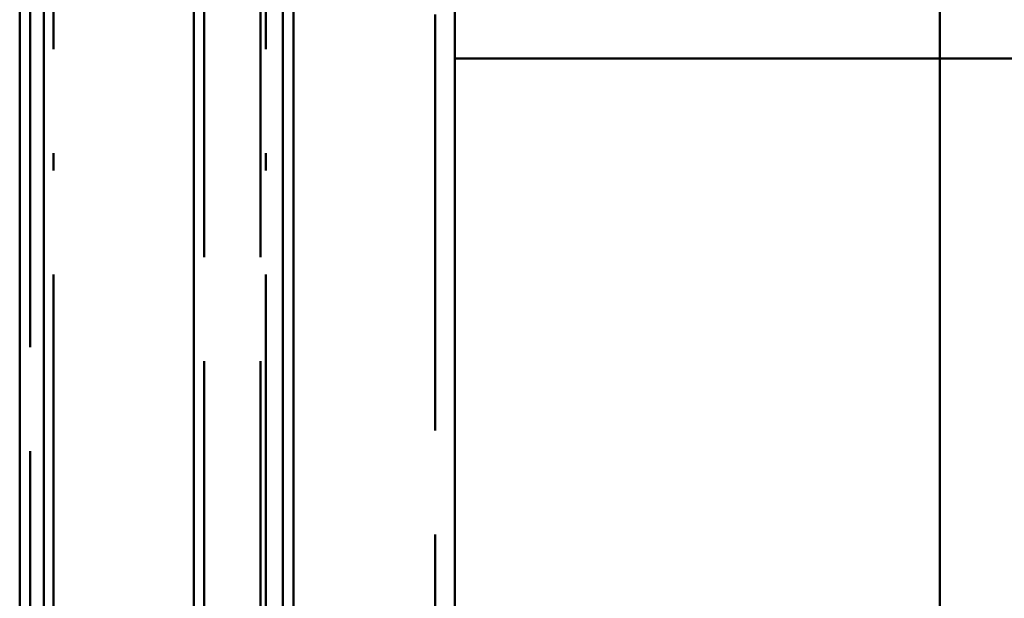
# Paper-space layout 'Layout1' of a CAD drawing. Extents: x -2 to 1033, y -36 to 596.
# Tile 248 of 256: x 365.87 to 372.97, y 508.42 to 512.6. Entities that reach past the tile are written whole.
import ezdxf

# ---------------------------------------------------------------- set-up
doc = ezdxf.new("R2010")
doc.units = 0
doc.linetypes.add('ACAD_ISO02W100', pattern=[15, 12, -3])
doc.linetypes.add('ACAD_ISO04W100', pattern=[30.5, 24, -3, 0.5, -3])
doc.layers.add('SS_ZEBRIK KOŠ', color=75, linetype='CONTINUOUS', lineweight=50)
doc.layers.add('SS_ZEBRIKY', color=24, linetype='CONTINUOUS', lineweight=50)

psp = doc.layouts.get("Layout1")

# ---------------------------------------------------------------- linework, layer by layer
at = {"layer": 'SS_ZEBRIK KOŠ', "color": 3, "linetype": 'ACAD_ISO02W100', "ltscale": 0.25}
for p, q in [((365.9435, 546.985), (365.9435, 420.885)), ((367.2001, 420.885), (367.2001, 546.985))]:
    psp.add_line(p, q, dxfattribs=at)
at = {"layer": 'SS_ZEBRIK KOŠ', "color": 7, "linetype": 'ACAD_ISO04W100', "ltscale": 0.25}
for p, q in [((366.1127, 420.885), (366.1127, 546.985)), ((367.644, 420.885), (367.644, 546.985))]:
    psp.add_line(p, q, dxfattribs=at)
at = {"layer": 'SS_ZEBRIK KOŠ', "color": 1, "linetype": 'Continuous', "ltscale": 0.25}
for p, q in [((367.1235, 546.985), (367.1235, 420.885)), ((367.7662, 420.885), (367.7662, 546.985)), ((367.8429, 420.885), (367.8429, 546.985)), ((372.5063, 546.985), (372.5063, 420.885)), ((365.8683, 484.685), (365.8683, 515.085)), ((366.0419, 484.685), (366.0419, 515.085))]:
    psp.add_line(p, q, dxfattribs=at)
at = {"layer": 'SS_ZEBRIKY', "color": 3, "linetype": 'ACAD_ISO02W100', "ltscale": 0.25}
for p, q in [((367.6063, 420.885), (367.6063, 524.985)), ((368.8663, 378.385), (368.8663, 524.985)), ((373.5063, 512.317), (372.5063, 512.317))]:
    psp.add_line(p, q, dxfattribs=at)
at = {"layer": 'SS_ZEBRIKY', "color": 7, "linetype": 'ACAD_ISO04W100', "ltscale": 0.25}
psp.add_line((369.0063, 524.985), (369.0063, 378.385), dxfattribs=at)
at = {"layer": 'SS_ZEBRIKY', "color": 1, "linetype": 'Continuous', "ltscale": 0.25}
psp.add_line((369.0063, 484.685), (369.0063, 515.085), dxfattribs=at)
at = {"layer": 'SS_ZEBRIKY', "color": 7, "linetype": 'Continuous', "ltscale": 0.25}
psp.add_line((372.5063, 512.317), (369.0063, 512.317), dxfattribs=at)

doc.saveas('drawing.dxf')
